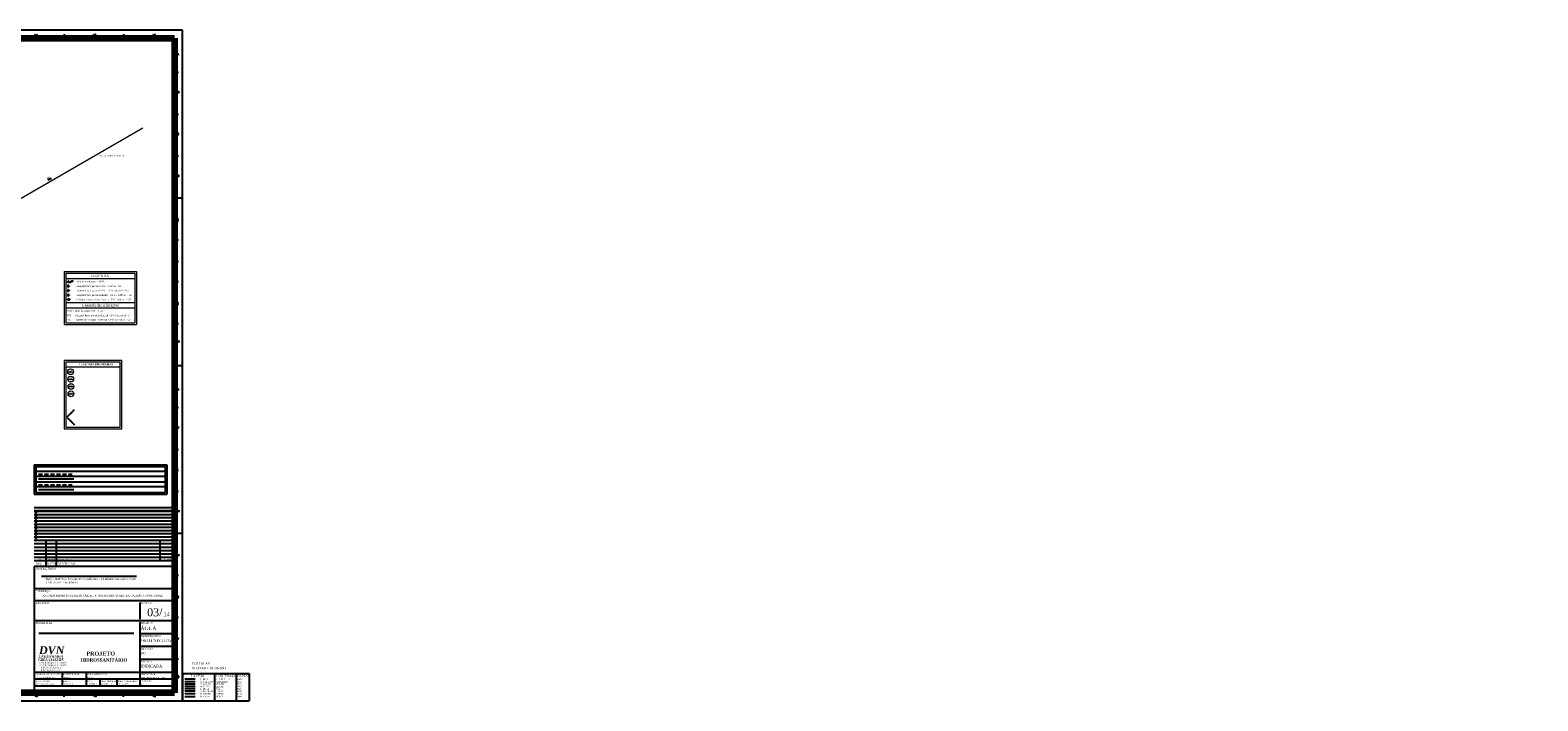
# Model space of a CAD drawing. Header units: millimetres. Extents: x 335 to 91596, y -1 to 84.
# Tile 5 of 5: x 435 to 624, y -1 to 84. Entities that reach past the tile are written whole.
import ezdxf

# ---------------------------------------------------------------- set-up
doc = ezdxf.new("R2010")
doc.units = ezdxf.units.MM
doc.header["$MEASUREMENT"] = 0
doc.linetypes.add('Dashed', pattern=[0.75, 0.5, -0.25])
for name, color, linetype in [('2', 7, 'Continuous'), ('224', 1, 'Continuous'), ('229', 3, 'Continuous'), ('250', 4, 'Continuous'), ('255', 7, 'Continuous'), ('5', 5, 'Continuous'), ('8', 3, 'Continuous'), ('Margem', 4, 'Continuous'), ('Selo', 2, 'Continuous'), ('TEXTO', 7, 'Continuous'), ('TEXTO CARIMBO', 7, 'Continuous')]:
    doc.layers.add(name, color=color, linetype=linetype)
for name, color, linetype, lineweight in [('AF-Sentido tubo', 7, 'Continuous', 20), ('AF-Textos tubo', 7, 'Continuous', 20), ('AF-Tubos', 5, 'Continuous', 20), ('AP-Indicação coluna', 5, 'Continuous', 20), ('AP-Textos coluna', 7, 'Continuous', 20), ('DI-Níveis', 7, 'Continuous', 20), ('DI-Textos', 7, 'Continuous', 20), ('DI-Títulos', 3, 'Continuous', 30), ('Nível 1', 7, 'Continuous', 5), ('Simbolos', 1, 'Continuous', 30), ('Simbolos_int', 1, 'Continuous', 30), ('Textos', 7, 'Continuous', 5)]:
    doc.layers.add(name, color=color, linetype=linetype, lineweight=lineweight)
doc.styles.add('ROMANS', font='ROMANS')
doc.styles.add('TimesNewRoman', font='times.ttf')
doc.styles.add('TimesNewRomanN', font='timesbd.ttf')
doc.styles.add('TimesNewRomanNI', font='timesbi.ttf')
doc.dimstyles.get("Standard").update_dxf_attribs({"dimtxt": 0.18, "dimasz": 0.18, "dimexe": 0.18, "dimexo": 0.0625, "dimgap": 0.09, "dimtad": 0, "dimtih": 1, "dimtoh": 1, "dimdec": 4, "dimzin": 0, "dimdsep": 46, "dimtxsty": 'Standard', "dimcen": 0.09, "dimadec": 0, "dimazin": 0, "dimtfac": 1, "dimtdec": 4, "dimtofl": 0, "dimtmove": 0, "dimatfit": 3, "dimfxl": 0, "dimtolj": 1, "dimtzin": 0, "dimarcsym": 0})

msp = doc.modelspace()

# ---------------------------------------------------------------- hatches: boundary and pattern name
at = {"layer": 'Simbolos', "linetype": 'Continuous'}
for points in [[(439.8, 49.86), (439.8, 49.75), (439.95, 49.8)], [(439.81, 49.86), (439.95, 49.8), (439.81, 49.86), (439.81, 49.75)]]:
    msp.add_hatch(color=256, dxfattribs=at).paths.add_polyline_path(points)
at = {"layer": 'TEXTO', "linetype": 'Continuous'}
for points in [[(440.12, 35.56), (440.24, 35.44), (440.57, 36.02), (440.12, 35.56)], [(440.12, 34.55), (440.24, 34.67), (440.57, 34.09), (440.12, 34.55)]]:
    msp.add_hatch(color=256, dxfattribs=at).paths.add_polyline_path(points)

# ---------------------------------------------------------------- linework, layer by layer
for p, q in [((439.9, 52), (440.03, 52)), ((440.03, 52), (440.38, 52.18)), ((435.53, 29.08), (435.53, 25.41)), ((435.53, 29.08), (452.16, 29.08)), ((435.73, 28.88), (451.96, 28.88)), ((435.73, 28.88), (435.73, 25.61)), ((451.96, 28.88), (451.96, 25.61)), ((452.16, 29.08), (452.16, 25.41)), ((435.73, 28.28), (451.96, 28.28)), ((435.73, 27.68), (451.96, 27.68)), ((435.73, 26.95), (451.96, 26.95)), ((435.53, 25.41), (452.16, 25.41)), ((435.73, 26.35), (451.96, 26.35)), ((435.73, 25.61), (451.96, 25.61)), ((455.72, 0.37), (454.4, 0.37))]:
    msp.add_line(p, q)
at = {"color": 5, "linetype": 'Dashed'}
msp.add_line((436.06, 27.93), (440.51, 27.93), dxfattribs=at)
at = {"color": 5, "linetype": 'Continuous'}
msp.add_line((436.06, 27.33), (440.51, 27.33), dxfattribs=at)
at = {"color": 1, "linetype": 'Dashed'}
msp.add_line((436.06, 26.59), (440.51, 26.59), dxfattribs=at)
at = {"color": 1, "linetype": 'Continuous'}
msp.add_line((436.06, 26), (440.51, 26), dxfattribs=at)
at = {"linetype": 'Continuous'}
for p, q in [((435.53, 22.87), (452.82, 22.87)), ((435.53, 22.47), (452.82, 22.47)), ((435.53, 22.06), (452.82, 22.06)), ((435.53, 21.66), (452.82, 21.66)), ((435.53, 21.26), (452.82, 21.26)), ((435.53, 20.86), (452.82, 20.86)), ((435.53, 20.46), (452.82, 20.46)), ((435.53, 20.06), (452.82, 20.06)), ((435.53, 19.65), (452.82, 19.65))]:
    msp.add_line(p, q, dxfattribs=at)
at = {"color": 6}
for p, q in [((453.13, 16.35), (435.53, 16.35)), ((435.53, 16.35), (435.53, 0.49)), ((453.13, 13.53), (435.53, 13.53)), ((453.13, 12.03), (435.53, 12.03)), ((448.76, 11.82), (448.76, 9.71)), ((453.13, 9.54), (435.53, 9.54)), ((448.76, 9.36), (448.76, 3.18)), ((453.13, 7.91), (448.83, 7.91)), ((453.13, 6.29), (448.83, 6.29)), ((453.13, 4.66), (448.83, 4.66)), ((453.13, 3.04), (435.53, 3.04)), ((453.13, 2.19), (435.53, 2.19)), ((439.05, 2.95), (439.05, 2.27)), ((439.05, 2.11), (439.05, 1.43)), ((442.04, 2.95), (442.04, 2.27)), ((442.04, 2.11), (442.04, 1.43)), ((443.75, 2.11), (443.75, 1.43)), ((445.91, 2.11), (445.91, 1.43)), ((448.76, 2.95), (448.76, 2.27)), ((448.76, 2.11), (448.76, 1.43)), ((453.13, 1.34), (435.53, 1.34)), ((455.72, 0.71), (454.4, 0.71))]:
    msp.add_line(p, q, dxfattribs=at)
at = {"color": 1}
msp.add_line((455.72, 2.21), (454.4, 2.21), dxfattribs=at)
at = {"color": 2}
msp.add_line((455.72, 1.88), (454.4, 1.88), dxfattribs=at)
at = {"color": 3}
msp.add_line((455.72, 1.59), (454.4, 1.59), dxfattribs=at)
at = {"color": 4}
msp.add_line((455.72, 1.27), (454.4, 1.27), dxfattribs=at)
at = {"color": 5}
msp.add_line((455.72, 0.98), (454.4, 0.98), dxfattribs=at)
at = {"color": 8}
msp.add_line((455.72, 0.01), (454.4, 0.01), dxfattribs=at)
for centre in [(435.75, 23.08), (435.75, 22.68), (435.75, 22.28), (435.75, 21.87), (435.75, 21.47), (435.75, 21.07), (435.75, 20.67), (435.75, 20.27), (435.75, 19.87)]:
    msp.add_circle(centre, 0.0396)
msp.add_arc((440.33, 52.16), 0.0556, 207.285, 27.2846)
at = {"layer": '2'}
msp.add_line((435.53, 23.27), (452.82, 23.27), dxfattribs=at)
at = {"layer": '224'}
for p, q in [((453.13, 17.03), (435.53, 17.03)), ((436.99, 16.95), (436.99, 16.44)), ((438.27, 16.95), (438.27, 16.44))]:
    msp.add_line(p, q, dxfattribs=at)
at = {"layer": '255'}
msp.add_line((435.53, 23.74), (452.82, 23.74), dxfattribs=at)
at = {"layer": '5', "color": 1}
for p, q in [((453.13, 19.58), (435.53, 19.58)), ((453.13, 19.16), (435.53, 19.16)), ((436.99, 19.58), (436.99, 17.03)), ((438.27, 19.58), (438.27, 17.03)), ((451.3, 19.58), (451.3, 17.03)), ((453.13, 18.73), (435.53, 18.73)), ((453.13, 18.31), (435.53, 18.31)), ((453.13, 17.88), (435.53, 17.88)), ((453.13, 17.46), (435.53, 17.46))]:
    msp.add_line(p, q, dxfattribs=at)
at = {"layer": '8'}
msp.add_line((435.53, 23.35), (452.82, 23.35), dxfattribs=at)
at = {"layer": 'AF-Tubos'}
msp.add_line((430.76, 60.73), (449.15, 71.35), dxfattribs=at)
at = {"layer": 'AP-Indicação coluna', "color": 5}
for p, q in [((439.74, 40.76), (440.46, 40.76)), ((439.75, 39.84), (440.47, 39.84)), ((439.77, 38.92), (440.49, 38.92)), ((439.77, 37.98), (440.49, 37.98))]:
    msp.add_line(p, q, dxfattribs=at)
for centre in [(440.1, 40.76), (440.11, 39.84), (440.13, 38.92), (440.13, 37.98)]:
    msp.add_circle(centre, 0.361, dxfattribs=at)
at = {"layer": 'DI-Níveis', "linetype": 'Continuous'}
for p, q in [((439.3, 53.31), (439.3, 46.69)), ((439.3, 53.31), (448.36, 53.31)), ((439.5, 53.11), (448.16, 53.11)), ((439.5, 53.11), (439.5, 46.89)), ((448.16, 53.11), (448.16, 46.89)), ((448.36, 53.31), (448.36, 46.69)), ((439.5, 52.43), (448.16, 52.43)), ((439.5, 49.43), (448.16, 49.43)), ((439.5, 48.76), (448.16, 48.76)), ((439.3, 46.69), (448.36, 46.69)), ((439.5, 46.89), (448.16, 46.89))]:
    msp.add_line(p, q, dxfattribs=at)
at = {"layer": 'Margem', "color": 1}
for p, q in [((454.13, 83.59), (335.33, 83.59)), ((454.13, -0.51), (454.13, 83.59)), ((439.28, 83.09), (439.28, 82.59)), ((446.71, 83.09), (446.71, 82.59)), ((453.13, 78.33), (453.63, 78.33)), ((453.13, 73.07), (453.63, 73.07)), ((453.13, 67.82), (453.63, 67.82)), ((453.13, 62.56), (454.13, 62.56)), ((453.13, 57.31), (453.63, 57.31)), ((453.13, 52.05), (453.63, 52.05)), ((453.13, 46.79), (453.63, 46.79)), ((453.13, 41.54), (454.13, 41.54)), ((453.13, 36.28), (453.63, 36.28)), ((453.13, 31.02), (453.63, 31.02)), ((453.13, 25.77), (453.63, 25.77)), ((453.13, 20.51), (454.13, 20.51)), ((453.13, 15.26), (453.63, 15.26)), ((453.13, 10), (453.63, 10)), ((453.13, 4.74), (453.63, 4.74)), ((439.28, -0.01), (439.28, 0.49)), ((446.71, -0.01), (446.71, 0.49)), ((335.33, -0.51), (454.13, -0.51))]:
    msp.add_line(p, q, dxfattribs=at)
at = {"layer": 'Margem', "lineweight": 100}
for p, q in [((337.83, 82.59), (453.13, 82.59)), ((453.13, 82.59), (453.13, 0.49)), ((453.13, 0.49), (337.83, 0.49))]:
    msp.add_line(p, q, dxfattribs=at)
at = {"layer": 'Nível 1', "color": 7, "linetype": 'Continuous'}
for p, q in [((439.3, 42.16), (439.3, 33.61)), ((446.5, 42.16), (439.3, 42.16)), ((439.5, 41.96), (439.5, 33.81)), ((446.3, 41.96), (439.5, 41.96)), ((446.3, 33.81), (446.3, 41.96)), ((446.5, 33.61), (446.5, 42.16)), ((446.3, 41.31), (439.5, 41.31)), ((439.3, 33.61), (446.5, 33.61)), ((439.5, 33.81), (446.3, 33.81))]:
    msp.add_line(p, q, dxfattribs=at)
at = {"layer": 'Selo', "color": 7}
for p, q in [((448.36, 15.09), (436.45, 15.09)), ((448.03, 7.93), (436.12, 7.93))]:
    msp.add_line(p, q, dxfattribs=at)
at = {"layer": 'Simbolos'}
for p, q in [((439.71, 51.57), (439.77, 51.5)), ((439.71, 51.57), (439.83, 51.57)), ((439.71, 51.43), (439.77, 51.5)), ((439.71, 51.43), (439.83, 51.43)), ((439.74, 52.06), (439.78, 52.02)), ((439.74, 51.95), (439.74, 52.06)), ((439.74, 51.95), (439.78, 51.98)), ((439.85, 52.15), (439.77, 52.15)), ((439.83, 51.57), (439.77, 51.5)), ((439.83, 51.43), (439.77, 51.5)), ((439.77, 51.5), (439.92, 51.5)), ((439.81, 52.03), (439.81, 52.15)), ((439.88, 52.06), (439.83, 52.02)), ((439.88, 51.95), (439.83, 51.98)), ((439.88, 51.95), (439.88, 52.06)), ((439.92, 51.46), (439.92, 51.54)), ((439.71, 51), (439.77, 50.93)), ((439.71, 51), (439.83, 51)), ((439.71, 50.86), (439.77, 50.93)), ((439.71, 50.86), (439.83, 50.86)), ((439.71, 50.44), (439.77, 50.37)), ((439.71, 50.44), (439.83, 50.44)), ((439.71, 50.3), (439.77, 50.37)), ((439.71, 50.3), (439.83, 50.3)), ((439.71, 49.76), (439.72, 49.85)), ((439.73, 51.03), (439.82, 51.03)), ((439.73, 50.84), (439.82, 50.84)), ((439.73, 50.46), (439.82, 50.46)), ((439.73, 50.28), (439.82, 50.28)), ((439.74, 49.75), (439.74, 49.86)), ((439.83, 51), (439.77, 50.93)), ((439.83, 50.86), (439.77, 50.93)), ((439.77, 50.93), (439.92, 50.93)), ((439.83, 50.44), (439.77, 50.37)), ((439.83, 50.3), (439.77, 50.37)), ((439.77, 50.37), (439.92, 50.37)), ((439.8, 49.86), (439.8, 49.75)), ((439.8, 49.86), (439.95, 49.8)), ((439.8, 49.75), (439.95, 49.8)), ((439.92, 50.89), (439.92, 50.98)), ((439.92, 50.33), (439.92, 50.41)), ((439.95, 49.86), (439.95, 49.75)), ((439.97, 49.85), (439.97, 49.76))]:
    msp.add_line(p, q, dxfattribs=at)
msp.add_circle((439.81, 52), 0.03, dxfattribs=at)
for centre, radius, start, end in [((439.78, 49.8), 0.0386, 132.384, 178.807), ((439.78, 49.81), 0.0386, 181.193, 227.616), ((439.8, 49.79), 0.0591, 111.44, 138.685), ((439.8, 49.82), 0.0591, 221.315, 248.56), ((439.84, 49.71), 0.152, 89.1067, 115.366), ((439.84, 49.9), 0.152, 244.634, 270.893), ((439.85, 49.69), 0.172, 69.5072, 90.9051), ((439.85, 49.92), 0.172, 269.095, 290.493), ((439.88, 49.77), 0.0852, 37.9292, 69.6566), ((439.88, 49.84), 0.0852, 290.343, 322.071), ((439.9, 49.8), 0.0486, 5.1559, 30.0351), ((439.9, 49.81), 0.0486, 329.965, 354.844)]:
    msp.add_arc(centre, radius, start, end, dxfattribs=at)
at = {"layer": 'Simbolos_int'}
for p, q in [((439.71, 51.96), (439.71, 52.05)), ((439.73, 51.59), (439.82, 51.59)), ((439.73, 51.41), (439.82, 51.41)), ((439.9, 51.96), (439.9, 52.05))]:
    msp.add_line(p, q, dxfattribs=at)
at = {"layer": 'TEXTO', "linetype": 'Continuous'}
for p, q in [((439.66, 35.11), (440.57, 36.02)), ((439.66, 35), (440.57, 34.09))]:
    msp.add_line(p, q, dxfattribs=at)
at = {"layer": 'TEXTO', "color": 7}
for p, q in [((454.13, 2.92), (462.49, 2.92)), ((454.13, 2.92), (454.13, -0.51)), ((458.14, 2.92), (458.14, -0.51)), ((460.84, 2.92), (460.84, -0.51)), ((462.49, 2.92), (462.49, -0.51)), ((454.13, -0.51), (462.49, -0.51))]:
    msp.add_line(p, q, dxfattribs=at)

# ---------------------------------------------------------------- texts
at = {"insert": (443.73, 67.76), "char_height": 0.1765, "width": 5.9844, "attachment_point": 7, "line_spacing_factor": 0.798, "style": 'TimesNewRoman'}
msp.add_mtext('SEGUE PARA PRUMADAS', dxfattribs=at)
at = {"layer": '224', "color": 7, "attachment_point": 7, "line_spacing_factor": 0.9, "style": 'TimesNewRoman'}
for s, insert, char_height, width in [('PROPRIETÁRIO', (435.7, 15.95), 0.2321, 2543.6856), ('REV.', (435.74, 16.55), 0.255, 861.5016), ('DATA', (437.12, 16.55), 0.255, 983.8024), ('DESCRICAO', (438.45, 16.55), 0.255, 2192.4226), ('ENDEREÇO', (435.7, 13.06), 0.232, 1908.1747), ('SESC - SERVIÇO SOCIAL DO COMÉRCIO - UNIDADE CALDAS NOVAS', (436.98, 14.58), 0.2321, 1795.7644), ('{\\fTimes New Roman|b0|i0|c186|p18;CNPJ.: 03.671.444/0008-1}3', (436.98, 14.2), 0.2321, 1194.3485), ('ASSUNTO', (435.72, 11.64), 0.232, 1627.3676), ('AVENIDA MINISTRO ELIAS BUFÁIÇAL, N%%d 600, BAIRRO TURISTA I, CALDAS NOVAS, GOIÁS.', (436.57, 12.49), 0.2321, 2986.0087), ('PROJETISTA', (435.72, 9.14), 0.232, 2077.3159), ('PROJETO', (448.9, 9.14), 0.232, 1589.5982), ('FASE PROJETO', (448.9, 7.5), 0.2321, 2563.3914), ('REVISÃO', (448.9, 5.92), 0.232, 1497.638), ('ESCALA', (448.9, 4.3), 0.232, 1330.139)]:
    msp.add_mtext(s, dxfattribs=dict(at, insert=insert, char_height=char_height, width=width))
at = {"layer": '229', "color": 7, "attachment_point": 7, "line_spacing_factor": 0.9, "style": 'TimesNewRoman'}
for s, insert, char_height, width in [('ÁGUA', (448.86, 8.35), 0.45, 3260.3263), ('PROJ.EXECUTIVO', (448.8, 6.85), 0.348, 4262.036), ('INDICADA', (448.96, 3.66), 0.348, 2337.3225)]:
    msp.add_mtext(s, dxfattribs=dict(at, insert=insert, char_height=char_height, width=width))
at = {"layer": '250', "color": 7, "insert": (448.95, 5.27), "char_height": 0.348, "width": 543.7852, "attachment_point": 7, "line_spacing_factor": 0.9, "style": 'TimesNewRoman'}
msp.add_mtext('00', dxfattribs=at)
at = {"layer": '5', "color": 7, "attachment_point": 7, "line_spacing_factor": 0.9, "style": 'TimesNewRoman'}
for s, insert, char_height, width in [('00', (436.11, 17.17), 0.152, 231.7773), ('13/06/2016', (437.06, 17.17), 0.152, 2085.9958), ('EMISSÃO INICIAL', (438.43, 17.13), 0.1516, 1738.3298), ('THIAGO', (451.79, 17.15), 0.152, 671.9509), ('PROJETO CAD', (435.74, 1.85), 0.1702, 1710.1787), ('RESPONSAVEL PROJETO', (435.76, 2.73), 0.1702, 2994.5722), ('DVN ENGENHARIA', (435.76, 2.32), 0.1702, 2165.288), ('BLOCO', (439.13, 1.86), 0.17, 841.0138), ('COORDENADOR', (439.18, 2.71), 0.1702, 1922.4849), ('THIAGO', (439.18, 2.3), 0.17, 775.3279), ('DATA', (442.12, 1.86), 0.17, 641.6103), ('SUPERVISÃO GERAL', (442.18, 2.71), 0.1702, 2446.7989), ('DIOGO', (442.17, 2.32), 0.17, 775.3279), ('ÁREA TERRENO', (443.83, 1.86), 0.17, 641.6103), ('ÁREA CONSTRUÍDA', (445.99, 1.86), 0.17, 641.6103), ('GERENCIADOR', (448.84, 2.71), 0.1702, 1789.9402), ('DIM FOLHA', (448.85, 1.83), 0.17, 1309.0257), ('DVN ENGENHARIA LTDA', (448.87, 2.3), 0.1702, 2846.779), ('THIAGO - 8504-4180', (435.74, 1.52), 0.17, 2138.3099), ('COZINHA', (439.25, 1.52), 0.17, 2137.1369), ('13/06/2016', (442.24, 1.52), 0.17, 1203.4591), ('253.343,44m²', (443.95, 1.52), 0.17, 1203.4591), ('1.589,52m²', (446.11, 1.52), 0.17, 1203.4591), ('A0', (448.91, 1.51), 0.17, 294.4135)]:
    msp.add_mtext(s, dxfattribs=dict(at, insert=insert, char_height=char_height, width=width))
at = {"layer": 'AF-Textos tubo', "insert": (437.37, 64.97), "char_height": 0.212, "width": 0.8927, "attachment_point": 8, "rotation": 30.0001, "line_spacing_factor": 0.798, "style": 'TimesNewRoman'}
msp.add_mtext('ø85', dxfattribs=at)
at = {"layer": 'AF-Textos tubo', "char_height": 0.212, "attachment_point": 7, "line_spacing_factor": 0.798, "style": 'TimesNewRoman'}
for s, insert, width in [('VR', (439.71, 47.16), 0.7983), ('BÓIA', (439.71, 48.29), 1.4032), ('RG', (439.71, 47.72), 0.7983)]:
    msp.add_mtext(s, dxfattribs=dict(at, insert=insert, width=width))
at = {"layer": 'AP-Textos coluna', "char_height": 0.162, "attachment_point": 8, "line_spacing_factor": 0.798, "style": 'TimesNewRomanN'}
for s, insert, width in [('AF', (440.1, 40.8), 211.5365), ('AQ', (440.12, 39.88), 211.4651), ('ø', (440.1, 40.57), 99.3229), ('ø', (440.12, 39.66), 99.3229), ('AFE', (440.13, 38.96), 211.4651), ('AL', (440.13, 38.02), 211.4651), ('ø', (440.13, 38.74), 99.3229), ('ø', (440.13, 37.8), 99.3229)]:
    msp.add_mtext(s, dxfattribs=dict(at, insert=insert, width=width))
at = {"layer": 'DI-Textos', "char_height": 0.2118, "attachment_point": 7, "line_spacing_factor": 0.798, "style": 'TimesNewRoman'}
for s, insert, width in [('Bóia de vazão total - BÓIA', (440.8, 51.96), 6.302), ('Registro bruto gaveta ABNT c/ CPVC - RG', (440.8, 51.32), 10.1336), ('Registro bruto gaveta ABNT c/PVC soldável - RG', (440.8, 50.76), 11.6685), ('Válvula de retenção horizontal c/ PVC soldável - VR', (440.8, 49.63), 12.2258), ('Registro bruto gaveta Industrial  c/PVC soldável - RG', (440.8, 50.19), 12.4527), ('Válvula de retenção horizontal c/ PVC soldável - 3/4"', (440.7, 47.09), 12.3995), ('Bóia de vazão total - 1.1/2"', (440.7, 48.29), 6.302), ('Registro bruto gaveta Industrial  c/PVC soldável - 3"', (440.7, 47.65), 12.1782)]:
    msp.add_mtext(s, dxfattribs=dict(at, insert=insert, width=width))
at = {"layer": 'DI-Títulos', "attachment_point": 8, "line_spacing_factor": 0.798, "style": 'TimesNewRoman'}
for s, insert, char_height, width in [('LEGENDA', (443.77, 52.61), 0.318, 4.232), ('Legenda das indicações', (443.87, 48.83), 0.3177, 8.5339)]:
    msp.add_mtext(s, dxfattribs=dict(at, insert=insert, char_height=char_height, width=width))
at = {"layer": 'Margem', "color": 1, "char_height": 0.25, "attachment_point": 8, "line_spacing_factor": 0.798, "style": 'ROMANS'}
for s, insert, width in [('14', (435.75, 82.85), 1.4791), ('15', (443.11, 82.85), 1.4791), ('16', (450.56, 82.85), 1.4791), ('A', (453.55, 80.46), 0.8887), ('B', (453.61, 75.7), 0.8887), ('C', (453.6, 70.44), 0.9601), ('D', (453.59, 65.19), 0.9601), ('E', (453.58, 59.68), 0.8887), ('F', (453.55, 54.43), 0.8109), ('G', (453.56, 49.17), 1.0315), ('H', (453.62, 44.41), 0.9601), ('I', (453.62, 38.41), 0.3698), ('J', (453.56, 33.65), 0.6682), ('L', (453.55, 28.39), 0.7395), ('M', (453.6, 23.14), 1.1093), ('N', (453.6, 17.63), 0.9601), ('O', (453.56, 12.38), 1.0315), ('P', (453.57, 7.12), 0.8887), ('Q', (453.6, 2.36), 1.0315), ('14', (435.75, -0.03), 1.4791), ('15', (443.11, -0.03), 1.4791), ('16', (450.56, -0.03), 1.4791)]:
    msp.add_mtext(s, dxfattribs=dict(at, insert=insert, width=width))
at = {"layer": 'Selo', "color": 7, "insert": (448.9, 11.62), "char_height": 0.2, "width": 1417.7202, "attachment_point": 7, "line_spacing_factor": 0.798, "style": 'TimesNewRoman'}
msp.add_mtext('FOLHA No.', dxfattribs=at)
at = {"layer": 'Selo', "color": 5, "attachment_point": 8, "line_spacing_factor": 0.798, "style": 'TimesNewRoman'}
for s, insert, char_height, width in [('03/', (450.65, 10.08), 1, 2197.5836), ('14', (452.13, 10.1), 0.5, 1649.3601)]:
    msp.add_mtext(s, dxfattribs=dict(at, insert=insert, char_height=char_height, width=width))
at = {"layer": 'TEXTO CARIMBO', "color": 5, "attachment_point": 7, "line_spacing_factor": 0.9, "style": 'TimesNewRomanN'}
for s, insert, char_height, width in [('PROJETO', (442.07, 5.16), 0.5, 7750.3913), ('HIDROSSANITÁRIO', (441.33, 4.4), 0.4, 3464.4609)]:
    msp.add_mtext(s, dxfattribs=dict(at, insert=insert, char_height=char_height, width=width))
at = {"layer": 'TEXTO CARIMBO', "color": 7, "attachment_point": 7, "line_spacing_factor": 0.9, "style": 'TimesNewRoman'}
for s, insert, char_height, width in [('www.dvnengenharia.com.br', (436.13, 4.12), 0.2, 3191.2389), ('dvn@dvnengenharia.com.br', (436.13, 3.82), 0.2, 3195.3442), ('FOLHA A0', (455.33, 4), 0.3, 128.1604), ('PLOTAR COLORIDO', (455.33, 3.43), 0.3, 248.1237), ('fone: (62) 3251-9342', (436.36, 3.48), 0.2, 2407.1137), ('fone: (62) 3092-4517', (436.36, 3.19), 0.2, 2407.1137), ('LAYERs', (455.15, 2.46), 0.3, 99.2755), ('01 RED', (456.29, 2.1), 0.2, 58.5293), ('02 YELLOW', (456.29, 1.78), 0.2, 98.1923), ('VERMELHO', (458.31, 2.12), 0.2, 99.8595), ('AMARELO', (458.31, 1.78), 0.2, 88.8908), ('COR TRAÇO', (458.31, 2.37), 0.3, 151.9709), ('0.25', (460.98, 2.1), 0.2, 31.59), ('0.15', (460.98, 1.78), 0.2, 31.59), ('ESPESS.', (460.98, 2.46), 0.3, 98.4948), ('03 GREEN ', (456.29, 1.5), 0.2, 86.9603), ('04 CYAN   ', (456.29, 1.2), 0.2, 86.9603), ('05 BLUE  ', (456.29, 0.9), 0.2, 78.4485), ('06 MAGENTA', (456.29, 0.58), 0.2, 112.4078), ('07 WHITE  ', (456.29, 0.25), 0.2, 89.154), ('08 GRAY', (456.29, -0.07), 0.2, 73.5345), ('VERDE', (458.31, 1.46), 0.2, 59.9333), ('AZUL', (458.31, 0.85), 0.2, 47.9115), ('CIANO', (458.31, 1.15), 0.2, 56.9498), ('CINZA', (458.31, -0.07), 0.2, 54.9315), ('PRETO', (458.31, 0.58), 0.2, 56.9498), ('PRETO', (458.31, 0.25), 0.2, 56.9498), ('0.35', (460.98, 1.5), 0.2, 31.59), ('0.45', (460.98, 1.2), 0.2, 31.59), ('0.25', (460.98, 0.9), 0.2, 31.59), ('0.60', (460.98, 0.58), 0.2, 31.59), ('0.10', (460.98, 0.25), 0.2, 31.59), ('0.40', (460.98, -0.07), 0.2, 31.59)]:
    msp.add_mtext(s, dxfattribs=dict(at, insert=insert, char_height=char_height, width=width))
at = {"layer": 'Textos', "line_spacing_factor": 0.9}
for s, insert, char_height, width, attachment_point, style in [('LEGENDA PRUMADAS', (441.13, 41.55), 0.2576, 2549.8962, 7, 'TimesNewRomanN'), ('CREA-11432/RF', (437.63, 4.5), 0.3, 3029.6047, 8, 'TimesNewRomanNI')]:
    msp.add_mtext(s, dxfattribs=dict(at, insert=insert, char_height=char_height, width=width, attachment_point=attachment_point, style=style))
at = {"layer": 'Textos', "color": 3, "attachment_point": 8, "line_spacing_factor": 0.9, "style": 'TimesNewRomanNI'}
for s, insert, char_height, width in [('DVN', (437.72, 5.32), 1, 3466.8589), ('ENGENHARIA', (437.63, 4.91), 0.3, 2834.8148)]:
    msp.add_mtext(s, dxfattribs=dict(at, insert=insert, char_height=char_height, width=width))

# ---------------------------------------------------------------- leaders
at = {"layer": 'AF-Sentido tubo'}
msp.add_leader([(437.6, 64.98), (437.23, 64.77)], dimstyle='Standard', override={"dimasz": 0.2, "dimldrblk": 'CLOSED'}, dxfattribs=at)

doc.saveas('drawing.dxf')
